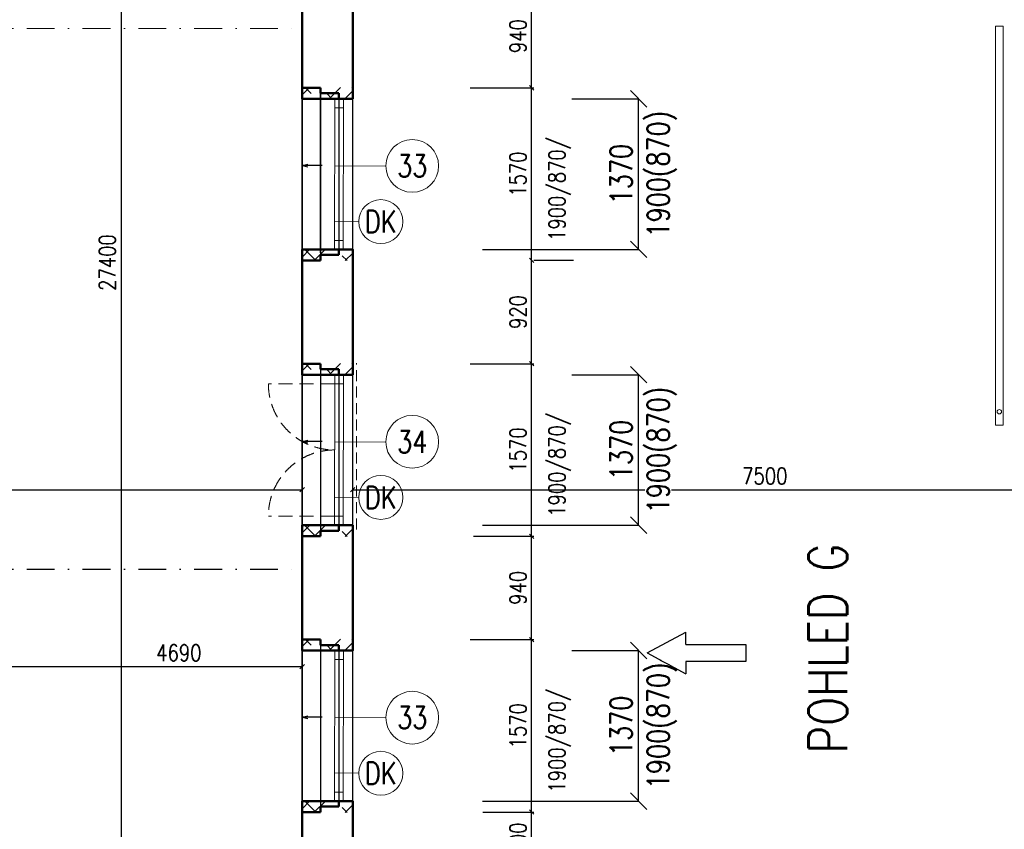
# Model space of a CAD drawing. Header units: millimetres. Extents: x -238874 to 551972, y -298952 to 658415.
# Tile 217 of 256: x 24538 to 33497, y 187454 to 194821. Entities that reach past the tile are written whole.
import ezdxf
from ezdxf.enums import TextEntityAlignment as Align

# ---------------------------------------------------------------- set-up
doc = ezdxf.new("R2010")
doc.units = ezdxf.units.MM
doc.header["$LTSCALE"] = 20
for name, pattern in [('DASHED', [0.75, 0.5, -0.25]), ('HIDDEN', [9.525, 6.35, -3.175]), ('ČERCHOVANÁ', [25.4, 12.7, -6.35, 0, -6.35])]:
    doc.linetypes.add(name, pattern=pattern)
for name, color, linetype in [('00_HEDVIKA _KRESBA', 1, 'Continuous'), ('KOTY', 8, 'Continuous'), ('OSYSTAVBA', 101, 'ČERCHOVANÁ')]:
    doc.layers.add(name, color=color, linetype=linetype)
doc.layers.add('00_HEDVIKA_DEMOLICE', color=2, linetype='Continuous', lineweight=30, transparency=0.3)
doc.layers.add('CKOKNA OTEVÍRÁNÍ', color=51, linetype='HIDDEN', lineweight=18, transparency=0.5)
for name, color, linetype, lineweight in [('00_HEDVIKA_OBRYS', 1, 'Continuous', 50), ('_00_HEDVIKA_pohledy', 1, 'Continuous', 25), ('CKBUBLINY', 1, 'Continuous', 18), ('CKBUBLINY DEMOLICE', 4, 'Continuous', 18), ('CKBUBLINY_POPIS', 3, 'Continuous', 25), ('CKKOTY', 3, 'Continuous', 18), ('CKOKNA', 30, 'Continuous', 18), ('CKSTENY_SRAF', 8, 'Continuous', 18), ('CKSYMBOLY', 21, 'Continuous', 25), ('CKTEXTY_MALE', 140, 'Continuous', 18), ('HEDVIKA_OKNA_PARAPET', 70, 'Continuous', 18), ('NOSNÉ', 8, 'Continuous', 50), ('PRUCHODY', 7, 'Continuous', 18)]:
    doc.layers.add(name, color=color, linetype=linetype, lineweight=lineweight)
doc.styles.add('SIMPLEX', font='SIMPLEX.shx', dxfattribs={"width": 0.8, "bigfont": 'CAD13.shx'})
doc.styles.get("Standard").update_dxf_attribs({"font": 'simplex.shx', "width": 0.8})
doc.dimstyles.new('CADKON', dxfattribs={"dimscale": 100, "dimtxt": 2, "dimasz": 1.5, "dimexe": 0, "dimexo": 2, "dimgap": 0.6, "dimtad": 1, "dimrnd": 1, "dimtxsty": 'Standard', "dimblk1": 'OBLIQUE', "dimblk2": 'OBLIQUE', "dimsah": 1, "dimcen": 2.5, "dimadec": 1, "dimazin": 2, "dimtfac": 1, "dimtix": 1, "dimtmove": 2, "dimatfit": 3, "dimldrblk": 'OPEN30', "dimfxl": 5, "dimtfill": 1, "dimtolj": 1, "dimarcsym": 0})
doc.dimstyles.new('CKA', dxfattribs={"dimtxt": 200, "dimasz": 40, "dimexe": 20, "dimexo": 0.2, "dimgap": 50, "dimtad": 1, "dimdec": 0, "dimrnd": 1, "dimzin": 0, "dimdsep": 46, "dimtxsty": 'Standard', "dimblk1": 'OBLIQUE', "dimblk2": 'OBLIQUE', "dimsah": 1, "dimcen": 0.09, "dimclrd": 253, "dimclre": 253, "dimclrt": 253, "dimadec": 0, "dimazin": 0, "dimtfac": 1, "dimtdec": 0, "dimtix": 1, "dimtmove": 2, "dimatfit": 3, "dimfxl": 1, "dimtolj": 1, "dimtzin": 0, "dimarcsym": 0})

# ---------------------------------------------------------------- blocks, each defined once
blk = doc.blocks.new('_OBLIQUE')
at = {"color": 0, "linetype": 'ByBlock'}
blk.add_line((-0.5, -0.5), (0.5, 0.5), dxfattribs=at)
blk = doc.blocks.new('*D1527')
at = {"layer": 'DEFPOINTS', "color": 0, "transparency": 16777216}
for p in [(17398, 191150.9), (27108, 190543.5), (27108, 190120.9)]:
    blk.add_point(p, dxfattribs=at)
at = {"layer": 'KOTY', "lineweight": -2, "transparency": 16777216}
for p, q in [((17398, 190543.5), (27108, 190543.5)), ((27108, 190501.6), (27108, 190563.5))]:
    blk.add_line(p, q, dxfattribs=at)
at = {"layer": 'KOTY', "lineweight": -2, "transparency": 16777216, "xscale": 40, "yscale": 40, "zscale": 40, "rotation": 180}
blk.add_blockref('_OBLIQUE', (17398, 190543.5), dxfattribs=at)
at = {"layer": 'KOTY', "lineweight": -2, "transparency": 16777216, "xscale": 40, "yscale": 40, "zscale": 40}
blk.add_blockref('_OBLIQUE', (27108, 190543.5), dxfattribs=at)
at = {"layer": 'KOTY', "transparency": 16777216, "insert": (22253, 190668.5), "char_height": 150, "attachment_point": 5, "style": 'SIMPLEX'}
blk.add_mtext('\\A1;9710', dxfattribs=at)
blk = doc.blocks.new('*D1528')
at = {"layer": 'DEFPOINTS', "color": 0, "transparency": 16777216}
for p in [(22418, 189680.9), (27108, 189180.9), (27108, 188935)]:
    blk.add_point(p, dxfattribs=at)
at = {"layer": 'KOTY', "lineweight": -2, "transparency": 16777216}
for p, q in [((22418, 188935), (27108, 188935)), ((27108, 188800.1), (27108, 188915))]:
    blk.add_line(p, q, dxfattribs=at)
at = {"layer": 'KOTY', "lineweight": -2, "transparency": 16777216, "xscale": 40, "yscale": 40, "zscale": 40, "rotation": 180}
blk.add_blockref('_OBLIQUE', (22418, 188935), dxfattribs=at)
at = {"layer": 'KOTY', "lineweight": -2, "transparency": 16777216, "xscale": 40, "yscale": 40, "zscale": 40}
blk.add_blockref('_OBLIQUE', (27108, 188935), dxfattribs=at)
at = {"layer": 'KOTY', "transparency": 16777216, "insert": (25986.3, 189060), "char_height": 150, "attachment_point": 5, "style": 'SIMPLEX'}
blk.add_mtext('\\A1;4690', dxfattribs=at)
blk = doc.blocks.new('*D1691')
at = {"layer": 'DEFPOINTS', "color": 0, "transparency": 16777216}
for p in [(27108, 206310.9), (25460.5, 178910.9), (27108, 178910.9)]:
    blk.add_point(p, dxfattribs=at)
at = {"layer": 'KOTY', "lineweight": -2, "transparency": 16777216}
for p, q in [((25460.5, 206310.9), (25460.5, 178910.9)), ((26727.2, 178910.9), (25440.5, 178910.9))]:
    blk.add_line(p, q, dxfattribs=at)
at = {"layer": 'KOTY', "lineweight": -2, "transparency": 16777216, "xscale": 40, "yscale": 40, "zscale": 40}
for p, rotation in [((25460.5, 206310.9), 90), ((25460.5, 178910.9), 270)]:
    blk.add_blockref('_OBLIQUE', p, dxfattribs=dict(at, rotation=rotation))
at = {"layer": 'KOTY', "transparency": 16777216, "insert": (25335.5, 192610.9), "char_height": 150, "attachment_point": 5, "rotation": 90, "style": 'SIMPLEX'}
blk.add_mtext('\\A1;27400', dxfattribs=at)
blk = doc.blocks.new('*D1888')
at = {"layer": 'DEFPOINTS', "color": 0, "transparency": 16777216}
for p in [(35068, 190543.5), (27568, 190220.9), (35068, 189640.9)]:
    blk.add_point(p, dxfattribs=at)
at = {"layer": 'KOTY', "lineweight": -2, "transparency": 16777216}
for p, q in [((27568, 190543.5), (35068, 190543.5)), ((35068, 190021.6), (35068, 190563.5))]:
    blk.add_line(p, q, dxfattribs=at)
at = {"layer": 'KOTY', "lineweight": -2, "transparency": 16777216, "xscale": 40, "yscale": 40, "zscale": 40, "rotation": 180}
blk.add_blockref('_OBLIQUE', (27568, 190543.5), dxfattribs=at)
at = {"layer": 'KOTY', "lineweight": -2, "transparency": 16777216, "xscale": 40, "yscale": 40, "zscale": 40}
blk.add_blockref('_OBLIQUE', (35068, 190543.5), dxfattribs=at)
at = {"layer": 'KOTY', "transparency": 16777216, "insert": (31318, 190668.5), "char_height": 150, "attachment_point": 5, "style": 'SIMPLEX'}
blk.add_mtext('\\A1;7500', dxfattribs=at)
blk = doc.blocks.new('*D1889')
at = {"layer": 'DEFPOINTS', "color": 0, "transparency": 16777216}
for p in [(28370.2, 187610.9), (29196.4, 187610.9), (28286.2, 187110.9)]:
    blk.add_point(p, dxfattribs=at)
at = {"layer": 'KOTY', "lineweight": -2, "transparency": 16777216}
for p, q in [((28750.9, 187610.9), (29216.4, 187610.9)), ((29196.4, 187110.9), (29196.4, 187610.9))]:
    blk.add_line(p, q, dxfattribs=at)
at = {"layer": 'KOTY', "lineweight": -2, "transparency": 16777216, "xscale": 40, "yscale": 40, "zscale": 40}
for p, rotation in [((29196.4, 187610.9), 90), ((29196.4, 187110.9), 270)]:
    blk.add_blockref('_OBLIQUE', p, dxfattribs=dict(at, rotation=rotation))
at = {"layer": 'KOTY', "transparency": 16777216, "insert": (29071.4, 187360.9), "char_height": 150, "attachment_point": 5, "rotation": 90, "style": 'SIMPLEX'}
blk.add_mtext('\\A1;500', dxfattribs=at)
blk = doc.blocks.new('*D1890')
at = {"layer": 'DEFPOINTS', "color": 0, "transparency": 16777216}
for p in [(28286.2, 190120.9), (29196.4, 190120.9), (28286.2, 189180.9)]:
    blk.add_point(p, dxfattribs=at)
at = {"layer": 'KOTY', "lineweight": -2, "transparency": 16777216}
for p, q in [((28666.9, 190120.9), (29216.4, 190120.9)), ((29196.4, 189180.9), (29196.4, 190120.9))]:
    blk.add_line(p, q, dxfattribs=at)
at = {"layer": 'KOTY', "lineweight": -2, "transparency": 16777216, "xscale": 40, "yscale": 40, "zscale": 40}
for p, rotation in [((29196.4, 190120.9), 90), ((29196.4, 189180.9), 270)]:
    blk.add_blockref('_OBLIQUE', p, dxfattribs=dict(at, rotation=rotation))
at = {"layer": 'KOTY', "transparency": 16777216, "insert": (29071.4, 189650.9), "char_height": 150, "attachment_point": 5, "rotation": 90, "style": 'SIMPLEX'}
blk.add_mtext('\\A1;940', dxfattribs=at)
blk = doc.blocks.new('*D1891')
at = {"layer": 'DEFPOINTS', "color": 0, "transparency": 16777216}
for p in [(29196.4, 192630.9), (29196.4, 192630.9), (28286.2, 191690.9)]:
    blk.add_point(p, dxfattribs=at)
at = {"layer": 'KOTY', "lineweight": -2, "transparency": 16777216}
for p, q in [((29196.4, 191690.9), (29196.4, 192630.9)), ((29577.2, 192630.9), (29216.4, 192630.9))]:
    blk.add_line(p, q, dxfattribs=at)
at = {"layer": 'KOTY', "lineweight": -2, "transparency": 16777216, "xscale": 40, "yscale": 40, "zscale": 40}
for p, rotation in [((29196.4, 192630.9), 90), ((29196.4, 191690.9), 270)]:
    blk.add_blockref('_OBLIQUE', p, dxfattribs=dict(at, rotation=rotation))
at = {"layer": 'KOTY', "transparency": 16777216, "insert": (29071.4, 192160.9), "char_height": 150, "attachment_point": 5, "rotation": 90, "style": 'SIMPLEX'}
blk.add_mtext('\\A1;920', dxfattribs=at)
blk = doc.blocks.new('*D3535')
at = {"layer": 'DEFPOINTS', "color": 0, "transparency": 16777216}
for p in [(28257.4, 189180.9), (29196.4, 189180.9), (28257.4, 187610.9)]:
    blk.add_point(p, dxfattribs=at)
at = {"layer": 'KOTY', "lineweight": -2, "transparency": 16777216}
for p, q in [((28638.1, 189180.9), (29216.4, 189180.9)), ((29196.4, 187610.9), (29196.4, 189180.9))]:
    blk.add_line(p, q, dxfattribs=at)
at = {"layer": 'KOTY', "lineweight": -2, "transparency": 16777216, "xscale": 40, "yscale": 40, "zscale": 40}
for p, rotation in [((29196.4, 189180.9), 90), ((29196.4, 187610.9), 270)]:
    blk.add_blockref('_OBLIQUE', p, dxfattribs=dict(at, rotation=rotation))
at = {"layer": 'KOTY', "transparency": 16777216, "insert": (29071.4, 188395.9), "char_height": 150, "attachment_point": 5, "rotation": 90, "style": 'SIMPLEX'}
blk.add_mtext('\\A1;1570', dxfattribs=at)
blk = doc.blocks.new('*D3536')
at = {"layer": 'DEFPOINTS', "color": 0, "transparency": 16777216}
for p in [(28257.4, 191690.9), (29196.4, 191690.9), (28257.4, 190120.9)]:
    blk.add_point(p, dxfattribs=at)
at = {"layer": 'KOTY', "lineweight": -2, "transparency": 16777216}
for p, q in [((28638.1, 191690.9), (29216.4, 191690.9)), ((29196.4, 190120.9), (29196.4, 191690.9))]:
    blk.add_line(p, q, dxfattribs=at)
at = {"layer": 'KOTY', "lineweight": -2, "transparency": 16777216, "xscale": 40, "yscale": 40, "zscale": 40}
for p, rotation in [((29196.4, 191690.9), 90), ((29196.4, 190120.9), 270)]:
    blk.add_blockref('_OBLIQUE', p, dxfattribs=dict(at, rotation=rotation))
at = {"layer": 'KOTY', "transparency": 16777216, "insert": (29071.4, 190905.9), "char_height": 150, "attachment_point": 5, "rotation": 90, "style": 'SIMPLEX'}
blk.add_mtext('\\A1;1570', dxfattribs=at)
blk = doc.blocks.new('*D3537')
at = {"layer": 'DEFPOINTS', "color": 0, "transparency": 16777216}
for p in [(28257.4, 194200.9), (29196.4, 194200.9), (28257.4, 192630.9)]:
    blk.add_point(p, dxfattribs=at)
at = {"layer": 'KOTY', "lineweight": -2, "transparency": 16777216}
for p, q in [((28638.1, 194200.9), (29216.4, 194200.9)), ((29196.4, 192630.9), (29196.4, 194200.9))]:
    blk.add_line(p, q, dxfattribs=at)
at = {"layer": 'KOTY', "lineweight": -2, "transparency": 16777216, "xscale": 40, "yscale": 40, "zscale": 40}
for p, rotation in [((29196.4, 194200.9), 90), ((29196.4, 192630.9), 270)]:
    blk.add_blockref('_OBLIQUE', p, dxfattribs=dict(at, rotation=rotation))
at = {"layer": 'KOTY', "transparency": 16777216, "insert": (29071.4, 193415.9), "char_height": 150, "attachment_point": 5, "rotation": 90, "style": 'SIMPLEX'}
blk.add_mtext('\\A1;1570', dxfattribs=at)
blk = doc.blocks.new('*D3633')
at = {"layer": 'CKKOTY', "color": 0, "lineweight": -2, "transparency": 16777216}
for p, q in [((29561.7, 189080.9), (30169.9, 189080.9)), ((30169.9, 187710.9), (30169.9, 189080.9)), ((28749.2, 187710.9), (30169.9, 187710.9))]:
    blk.add_line(p, q, dxfattribs=at)
at = {"layer": 'DEFPOINTS', "color": 0, "transparency": 16777216}
for p in [(29361.7, 189080.9), (30169.9, 189080.9), (28549.2, 187710.9)]:
    blk.add_point(p, dxfattribs=at)
at = {"layer": 'CKKOTY', "color": 0, "lineweight": -2, "transparency": 16777216, "xscale": 150, "yscale": 150, "zscale": 150}
for p, rotation in [((30169.9, 189080.9), 90), ((30169.9, 187710.9), 270)]:
    blk.add_blockref('_OBLIQUE', p, dxfattribs=dict(at, rotation=rotation))
at = {"layer": 'CKKOTY', "color": 0, "transparency": 16777216, "char_height": 200, "attachment_point": 5, "rotation": 90, "bg_fill": 3, "box_fill_scale": 1.1, "bg_fill_color": 256, "bg_fill_true_color": 13158600, "bg_fill_transparency": 0}
for s, insert in [('\\A1;1900(870)', (30382.2, 188395.9)), ('\\A1;1370', (30009.9, 188395.9))]:
    blk.add_mtext(s, dxfattribs=dict(at, insert=insert))
blk = doc.blocks.new('_Open30')
at = {"color": 0, "lineweight": -2}
for p, q in [((-1, 0.268), (0, 0)), ((0, 0), (-1, -0.268)), ((0, 0), (-1, 0))]:
    blk.add_line(p, q, dxfattribs=at)
blk = doc.blocks.new('*D3634')
at = {"layer": 'CKKOTY', "color": 0, "lineweight": -2, "transparency": 16777216}
for p, q in [((29561.7, 191590.9), (30169.9, 191590.9)), ((30169.9, 190220.9), (30169.9, 191590.9)), ((28749.2, 190220.9), (30169.9, 190220.9))]:
    blk.add_line(p, q, dxfattribs=at)
at = {"layer": 'DEFPOINTS', "color": 0, "transparency": 16777216}
for p in [(29361.7, 191590.9), (30169.9, 191590.9), (28549.2, 190220.9)]:
    blk.add_point(p, dxfattribs=at)
at = {"layer": 'CKKOTY', "color": 0, "lineweight": -2, "transparency": 16777216, "xscale": 150, "yscale": 150, "zscale": 150}
for p, rotation in [((30169.9, 191590.9), 90), ((30169.9, 190220.9), 270)]:
    blk.add_blockref('_OBLIQUE', p, dxfattribs=dict(at, rotation=rotation))
at = {"layer": 'CKKOTY', "color": 0, "transparency": 16777216, "char_height": 200, "attachment_point": 5, "rotation": 90, "bg_fill": 3, "box_fill_scale": 1.1, "bg_fill_color": 256, "bg_fill_true_color": 13158600, "bg_fill_transparency": 0}
for s, insert in [('\\A1;1900(870)', (30382.2, 190905.9)), ('\\A1;1370', (30009.9, 190905.9))]:
    blk.add_mtext(s, dxfattribs=dict(at, insert=insert))
blk = doc.blocks.new('*D3635')
at = {"layer": 'CKKOTY', "color": 0, "lineweight": -2, "transparency": 16777216}
for p, q in [((29561.7, 194100.9), (30169.9, 194100.9)), ((30169.9, 192730.9), (30169.9, 194100.9)), ((28749.2, 192730.9), (30169.9, 192730.9))]:
    blk.add_line(p, q, dxfattribs=at)
at = {"layer": 'DEFPOINTS', "color": 0, "transparency": 16777216}
for p in [(29361.7, 194100.9), (30169.9, 194100.9), (28549.2, 192730.9)]:
    blk.add_point(p, dxfattribs=at)
at = {"layer": 'CKKOTY', "color": 0, "lineweight": -2, "transparency": 16777216, "xscale": 150, "yscale": 150, "zscale": 150}
for p, rotation in [((30169.9, 194100.9), 90), ((30169.9, 192730.9), 270)]:
    blk.add_blockref('_OBLIQUE', p, dxfattribs=dict(at, rotation=rotation))
at = {"layer": 'CKKOTY', "color": 0, "transparency": 16777216, "char_height": 200, "attachment_point": 5, "rotation": 90, "bg_fill": 3, "box_fill_scale": 1.1, "bg_fill_color": 256, "bg_fill_true_color": 13158600, "bg_fill_transparency": 0}
for s, insert in [('\\A1;1900(870)', (30382.2, 193415.9)), ('\\A1;1370', (30009.9, 193415.9))]:
    blk.add_mtext(s, dxfattribs=dict(at, insert=insert))
blk = doc.blocks.new('*D3638')
at = {"layer": 'DEFPOINTS', "color": 0, "transparency": 16777216}
for p in [(28286.2, 195140.9), (29196.4, 195140.9), (28286.2, 194200.9)]:
    blk.add_point(p, dxfattribs=at)
at = {"layer": 'KOTY', "lineweight": -2, "transparency": 16777216}
for p, q in [((28666.9, 195140.9), (29216.4, 195140.9)), ((29196.4, 194200.9), (29196.4, 195140.9))]:
    blk.add_line(p, q, dxfattribs=at)
at = {"layer": 'KOTY', "lineweight": -2, "transparency": 16777216, "xscale": 40, "yscale": 40, "zscale": 40}
for p, rotation in [((29196.4, 195140.9), 90), ((29196.4, 194200.9), 270)]:
    blk.add_blockref('_OBLIQUE', p, dxfattribs=dict(at, rotation=rotation))
at = {"layer": 'KOTY', "transparency": 16777216, "insert": (29071.4, 194670.9), "char_height": 150, "attachment_point": 5, "rotation": 90, "style": 'SIMPLEX'}
blk.add_mtext('\\A1;940', dxfattribs=at)
blk = doc.blocks.new('*U3468')
at = {"color": 0, "linetype": 'ByBlock', "lineweight": -2}
for p, q in [((48.4, 38.7), (48.4, 94.6)), ((224.7, 0), (48.4, 94.6)), ((224.7, 0), (48.4, -94.6)), ((48.4, -38.7), (48.4, -94.6))]:
    blk.add_line(p, q, dxfattribs=at)
blk.add_lwpolyline([(48.4, -38.7), (-224.7, -38.7), (-224.7, 38.7), (48.4, 38.7)], dxfattribs=at)
at = {"color": 0, "linetype": 'Continuous', "lineweight": -2, "flags": 8}
blk.add_attdef('SPÁD', text='', height=100, dxfattribs=at).set_placement((0, 40), align=Align.CENTER)
blk = doc.blocks.new('*U3302')
at = {"color": 0, "linetype": 'ByBlock', "lineweight": -2}
for p, q in [((-225, 0), (-80, 0)), ((225, 0), (103, 30)), ((225, 0), (103, -30)), ((-80, 0), (27, 0)), ((27, 0), (225, 0))]:
    blk.add_line(p, q, dxfattribs=at)
at = {"color": 0, "linetype": 'Continuous', "lineweight": -2, "flags": 8}
blk.add_attdef('SPÁD', text='', height=100, dxfattribs=at).set_placement((0, 40), align=Align.CENTER)
blk = doc.blocks.new('CK_BUBBLE_1_0_0')
at = {"color": 0, "linetype": 'ByBlock', "lineweight": -2}
blk.add_circle((0, 0), 1, dxfattribs=at)

msp = doc.modelspace()

# ---------------------------------------------------------------- hatches: boundary and pattern name
at = {"layer": 'CKSTENY_SRAF'}
h = msp.add_hatch(dxfattribs=at)
h.set_pattern_fill('ZDIVO-PLYNOSILIK', color=256, scale=100)
h.set_pattern_definition([(45, (-50266.24, -190687.44), (-212.13203, 212.13203), []), (45, (-50124.8, -190687.44), (-212.13203, 212.13203), []), (135, (-50026.12, -190659.45), (-212.13203, -212.13203), [200, -100]), (135, (-49955.4, -190588.74), (-212.13203, -212.13203), [200, -100])])
h.paths.add_polyline_path([(27567.962, 194203.565), (27107.962, 194203.565), (27107.962, 194100.863), (27567.962, 194100.863)])
h = msp.add_hatch(dxfattribs=at)
h.set_pattern_fill('ZDIVO-PLYNOSILIK', color=256, scale=100)
h.set_pattern_definition([(45, (-50266.24, -190607.44), (-212.13203, 212.13203), []), (45, (-50124.8, -190607.44), (-212.13203, 212.13203), []), (135, (-50026.12, -190579.45), (-212.13203, -212.13203), [200, -100]), (135, (-49955.4, -190508.74), (-212.13203, -212.13203), [200, -100])])
h.paths.add_polyline_path([(27567.962, 192628.161), (27107.962, 192629.512), (27107.962, 192732.214), (27567.962, 192730.863)])
h = msp.add_hatch(dxfattribs=at)
h.set_pattern_fill('ZDIVO-PLYNOSILIK', color=256, scale=100)
h.set_pattern_definition([(45, (-50266.24, -193197.44), (-212.13203, 212.13203), []), (45, (-50124.8, -193197.44), (-212.13203, 212.13203), []), (135, (-50026.12, -193169.45), (-212.13203, -212.13203), [200, -100]), (135, (-49955.4, -193098.74), (-212.13203, -212.13203), [200, -100])])
h.paths.add_polyline_path([(27567.962, 191693.565), (27107.962, 191693.565), (27107.962, 191590.863), (27567.962, 191590.863)])
h = msp.add_hatch(dxfattribs=at)
h.set_pattern_fill('ZDIVO-PLYNOSILIK', color=256, scale=100)
h.set_pattern_definition([(45, (-50266.24, -193117.44), (-212.13203, 212.13203), []), (45, (-50124.8, -193117.44), (-212.13203, 212.13203), []), (135, (-50026.12, -193089.45), (-212.13203, -212.13203), [200, -100]), (135, (-49955.4, -193018.74), (-212.13203, -212.13203), [200, -100])])
h.paths.add_polyline_path([(27567.962, 190118.161), (27107.962, 190119.512), (27107.962, 190222.214), (27567.962, 190220.863)])
h = msp.add_hatch(dxfattribs=at)
h.set_pattern_fill('ZDIVO-PLYNOSILIK', color=256, scale=100)
h.set_pattern_definition([(45, (-50266.24, -195707.44), (-212.13203, 212.13203), []), (45, (-50124.8, -195707.44), (-212.13203, 212.13203), []), (135, (-50026.12, -195679.45), (-212.13203, -212.13203), [200, -100]), (135, (-49955.4, -195608.74), (-212.13203, -212.13203), [200, -100])])
h.paths.add_polyline_path([(27567.962, 189183.565), (27107.962, 189183.565), (27107.962, 189080.863), (27567.962, 189080.863)])
h = msp.add_hatch(dxfattribs=at)
h.set_pattern_fill('ZDIVO-PLYNOSILIK', color=256, scale=100)
h.set_pattern_definition([(45, (-50266.24, -195627.44), (-212.13203, 212.13203), []), (45, (-50124.8, -195627.44), (-212.13203, 212.13203), []), (135, (-50026.12, -195599.45), (-212.13203, -212.13203), [200, -100]), (135, (-49955.4, -195528.74), (-212.13203, -212.13203), [200, -100])])
h.paths.add_polyline_path([(27567.962, 187608.161), (27107.962, 187609.512), (27107.962, 187712.214), (27567.962, 187710.863)])

# ---------------------------------------------------------------- linework, layer by layer
at = {"layer": '00_HEDVIKA _KRESBA'}
for p, q in [((27107.962, 194100.863), (27107.962, 192730.863)), ((27567.962, 192730.863), (27567.962, 194100.863)), ((27107.962, 191590.863), (27107.962, 190220.863)), ((27567.962, 190220.863), (27567.962, 191590.863)), ((27107.962, 189080.863), (27107.962, 187710.863)), ((27567.962, 187710.863), (27567.962, 189080.863))]:
    msp.add_line(p, q, dxfattribs=at)
at = {"layer": '00_HEDVIKA_DEMOLICE'}
for p, q in [((27107.962, 192650.863), (27107.962, 194220.863)), ((27107.962, 194200.863), (27275.962, 194200.863)), ((27107.962, 194200.863), (27107.962, 192630.863)), ((27107.962, 194200.863), (27235.962, 194200.863)), ((27107.962, 194200.863), (27235.962, 194200.863)), ((27275.962, 194200.863), (27275.962, 194150.863)), ((27275.962, 192700.863), (27275.962, 194170.863)), ((27107.962, 192630.863), (27107.962, 194120.863)), ((27275.962, 194150.863), (27441.962, 194150.863)), ((27275.962, 194150.863), (27275.962, 192680.863)), ((27441.962, 194150.863), (27441.962, 194100.863)), ((27441.962, 194120.863), (27441.962, 192750.863)), ((27441.962, 194100.863), (27441.962, 192730.863)), ((27441.962, 194100.863), (27567.962, 194100.863)), ((27441.962, 192680.863), (27441.962, 192730.863)), ((27441.962, 192730.863), (27567.962, 192730.863)), ((27275.962, 192680.863), (27441.962, 192680.863)), ((27275.962, 192630.863), (27275.962, 192680.863)), ((27275.962, 192680.863), (27401.962, 192680.863)), ((27107.962, 192630.863), (27275.962, 192630.863)), ((27107.962, 192630.863), (27235.962, 192630.863)), ((27107.962, 192630.863), (27235.962, 192630.863)), ((27107.962, 191690.863), (27275.962, 191690.863)), ((27107.962, 191690.863), (27107.962, 190120.863)), ((27107.962, 191690.863), (27235.962, 191690.863)), ((27107.962, 191690.863), (27235.962, 191690.863)), ((27107.962, 191690.863), (27275.962, 191690.863)), ((27107.962, 191690.863), (27235.962, 191690.863)), ((27107.962, 191690.863), (27235.962, 191690.863)), ((27275.962, 191690.863), (27275.962, 191640.863)), ((27275.962, 191690.863), (27275.962, 191640.863)), ((27107.962, 190120.863), (27107.962, 191610.863)), ((27275.962, 191640.863), (27441.962, 191640.863)), ((27275.962, 191640.863), (27275.962, 190170.863)), ((27275.962, 191640.863), (27441.962, 191640.863)), ((27275.962, 191640.863), (27401.962, 191640.863)), ((27441.962, 191640.863), (27441.962, 191590.863)), ((27441.962, 191640.863), (27441.962, 191590.863)), ((27441.962, 191590.863), (27441.962, 190220.863)), ((27441.962, 191590.863), (27567.962, 191590.863)), ((27441.962, 191590.863), (27567.962, 191590.863)), ((27441.962, 191590.863), (27567.962, 191590.863)), ((27441.962, 190170.863), (27441.962, 190220.863)), ((27441.962, 190220.863), (27567.962, 190220.863)), ((27275.962, 190170.863), (27441.962, 190170.863)), ((27275.962, 190120.863), (27275.962, 190170.863)), ((27275.962, 190170.863), (27401.962, 190170.863)), ((27107.962, 190120.863), (27275.962, 190120.863)), ((27107.962, 190120.863), (27235.962, 190120.863)), ((27107.962, 190120.863), (27235.962, 190120.863)), ((27107.962, 189180.863), (27275.962, 189180.863)), ((27107.962, 189180.863), (27107.962, 187610.863)), ((27107.962, 189180.863), (27235.962, 189180.863)), ((27107.962, 189180.863), (27235.962, 189180.863)), ((27275.962, 189180.863), (27275.962, 189130.863)), ((27107.962, 187610.863), (27107.962, 189100.863)), ((27275.962, 189130.863), (27441.962, 189130.863)), ((27275.962, 189130.863), (27275.962, 187660.863)), ((27441.962, 189130.863), (27441.962, 189080.863)), ((27441.962, 189080.863), (27441.962, 187710.863)), ((27441.962, 189080.863), (27567.962, 189080.863)), ((27444.799, 189080.863), (27567.962, 189080.863)), ((27441.962, 187660.863), (27441.962, 187710.863)), ((27441.962, 187710.863), (27567.962, 187710.863)), ((27441.962, 187710.863), (27567.962, 187710.863)), ((27275.962, 187660.863), (27441.962, 187660.863)), ((27275.962, 187610.863), (27275.962, 187660.863)), ((27275.962, 187660.863), (27401.962, 187660.863)), ((27107.962, 187610.863), (27275.962, 187610.863)), ((27107.962, 187610.863), (27235.962, 187610.863)), ((27107.962, 187610.863), (27235.962, 187610.863))]:
    msp.add_line(p, q, dxfattribs=at)
at = {"layer": '00_HEDVIKA_OBRYS'}
for p, q in [((27107.962, 194100.863), (27107.962, 194200.863)), ((27107.962, 192730.863), (27107.962, 192630.863)), ((27107.962, 191590.863), (27107.962, 191690.863)), ((27107.962, 190220.863), (27107.962, 190120.863)), ((27107.962, 189080.863), (27107.962, 189180.863)), ((27107.962, 187710.863), (27107.962, 187610.863))]:
    msp.add_line(p, q, dxfattribs=at)
for points in [[(27567.962, 194200.863), (27567.962, 194100.863), (27107.962, 194100.863)], [(27567.962, 192630.863), (27567.962, 192730.863), (27107.962, 192730.863)], [(27567.962, 191690.863), (27567.962, 191590.863), (27107.962, 191590.863)], [(27567.962, 190120.863), (27567.962, 190220.863), (27107.962, 190220.863)], [(27567.962, 189180.863), (27567.962, 189080.863), (27107.962, 189080.863)], [(27567.962, 187610.863), (27567.962, 187710.863), (27107.962, 187710.863)]]:
    msp.add_lwpolyline(points, dxfattribs=at)
at = {"layer": 'CKBUBLINY'}
for p, q in [((27870.053, 193490.12), (27403.536, 193487.522)), ((27870.053, 190980.12), (27403.536, 190977.522)), ((27870.053, 188470.12), (27403.536, 188467.522))]:
    msp.add_line(p, q, dxfattribs=at)
at = {"layer": 'CKBUBLINY DEMOLICE'}
for p, q in [((27623.761, 192983.59), (27403.462, 192986.55)), ((27623.761, 190473.59), (27403.462, 190476.55)), ((27623.761, 187963.59), (27403.462, 187966.55))]:
    msp.add_line(p, q, dxfattribs=at)
at = {"layer": 'CKOKNA'}
for p, q in [((27404.962, 194018.863), (27404.962, 194100.863)), ((27484.962, 194018.863), (27484.962, 194100.863)), ((27401.962, 192812.863), (27404.962, 194018.863)), ((27404.962, 194018.863), (27484.962, 194018.863)), ((27441.962, 192812.863), (27444.962, 194018.863)), ((27481.962, 192812.863), (27484.962, 194018.863)), ((27401.962, 192812.863), (27481.962, 192812.863)), ((27401.962, 192812.863), (27401.962, 192730.863)), ((27481.962, 192812.863), (27481.962, 192730.863)), ((27404.962, 191508.863), (27404.962, 191590.863)), ((27484.962, 191508.863), (27484.962, 191590.863)), ((27401.962, 190302.863), (27404.962, 191508.863)), ((27404.962, 191508.863), (27484.962, 191508.863)), ((27441.962, 190302.863), (27444.962, 191508.863)), ((27481.962, 190302.863), (27484.962, 191508.863)), ((27401.962, 190302.863), (27481.962, 190302.863)), ((27401.962, 190302.863), (27401.962, 190220.863)), ((27481.962, 190302.863), (27481.962, 190220.863)), ((27404.962, 188998.863), (27404.962, 189080.863)), ((27484.962, 188998.863), (27484.962, 189080.863)), ((27401.962, 187792.863), (27404.962, 188998.863)), ((27404.962, 188998.863), (27484.962, 188998.863)), ((27441.962, 187792.863), (27444.962, 188998.863)), ((27481.962, 187792.863), (27484.962, 188998.863)), ((27401.962, 187792.863), (27481.962, 187792.863)), ((27401.962, 187792.863), (27401.962, 187710.863)), ((27481.962, 187792.863), (27481.962, 187710.863))]:
    msp.add_line(p, q, dxfattribs=at)
at = {"layer": 'CKOKNA', "linetype": 'DASHED', "ltscale": 10}
msp.add_line((27602.116, 190182.118), (27602.116, 191695.563), dxfattribs=at)
at = {"layer": 'CKOKNA OTEVÍRÁNÍ'}
for p, q in [((27401.962, 191508.863), (26800.858, 191508.863)), ((27401.962, 190302.863), (26800.858, 190302.863))]:
    msp.add_line(p, q, dxfattribs=at)
for centre, start, end in [((27401.957, 191506.963), 179.8189526, 270.0004504), ((27401.957, 190304.762), 89.9995496, 180.1810474)]:
    msp.add_arc(centre, 601.102, start, end, dxfattribs=at)
at = {"layer": 'HEDVIKA_OKNA_PARAPET'}
for p, q in [((27107.962, 192730.863), (27107.962, 194100.863)), ((27107.962, 190220.863), (27107.962, 191590.863)), ((27107.962, 187710.863), (27107.962, 189080.863))]:
    msp.add_line(p, q, dxfattribs=at)
at = {"layer": 'NOSNÉ'}
for p, q in [((27567.962, 195240.863), (27567.962, 194100.863)), ((27107.962, 195140.863), (27107.962, 194200.863)), ((27107.962, 194200.863), (27275.962, 194200.863)), ((27107.962, 194200.863), (27275.962, 194200.863)), ((27275.962, 194200.863), (27275.962, 194150.863)), ((27275.962, 194150.863), (27441.962, 194150.863)), ((27441.962, 194150.863), (27441.962, 194100.863)), ((27441.962, 194100.863), (27567.962, 194100.863)), ((27441.962, 192730.863), (27567.962, 192730.863)), ((27441.962, 192680.863), (27441.962, 192730.863)), ((27567.962, 192730.863), (27567.962, 191590.863)), ((27275.962, 192680.863), (27441.962, 192680.863)), ((27275.962, 192630.863), (27275.962, 192680.863)), ((27107.962, 192630.863), (27275.962, 192630.863)), ((27107.962, 192630.863), (27275.962, 192630.863)), ((27107.962, 192630.863), (27107.962, 191690.863)), ((27107.962, 191690.863), (27275.962, 191690.863)), ((27107.962, 191690.863), (27275.962, 191690.863)), ((27107.962, 191690.863), (27275.962, 191690.863)), ((27275.962, 191690.863), (27275.962, 191640.863)), ((27275.962, 191640.863), (27441.962, 191640.863)), ((27441.962, 191640.863), (27441.962, 191590.863)), ((27441.962, 191590.863), (27567.962, 191590.863)), ((27441.962, 190220.863), (27567.962, 190220.863)), ((27441.962, 190170.863), (27441.962, 190220.863)), ((27567.962, 190220.863), (27567.962, 189080.863)), ((27275.962, 190170.863), (27441.962, 190170.863)), ((27275.962, 190120.863), (27275.962, 190170.863)), ((27107.962, 190120.863), (27107.962, 189180.863)), ((27107.962, 190120.863), (27275.962, 190120.863)), ((27107.962, 190120.863), (27275.962, 190120.863)), ((27107.962, 190120.863), (27275.962, 190120.863)), ((27107.962, 190120.863), (27275.962, 190120.863)), ((27107.962, 189180.863), (27275.962, 189180.863)), ((27107.962, 189180.863), (27275.962, 189180.863)), ((27107.962, 189180.863), (27275.962, 189180.863)), ((27107.962, 189180.863), (27275.962, 189180.863)), ((27275.962, 189180.863), (27275.962, 189130.863)), ((27275.962, 189130.863), (27441.962, 189130.863)), ((27441.962, 189130.863), (27441.962, 189080.863)), ((27441.962, 189080.863), (27567.962, 189080.863)), ((27441.962, 187710.863), (27567.962, 187710.863)), ((27441.962, 187660.863), (27441.962, 187710.863)), ((27567.962, 187710.863), (27567.962, 187010.863)), ((27275.962, 187660.863), (27441.962, 187660.863)), ((27275.962, 187610.863), (27275.962, 187660.863)), ((27107.962, 187610.863), (27107.962, 187110.863)), ((27107.962, 187610.863), (27275.962, 187610.863)), ((27107.962, 187610.863), (27275.962, 187610.863)), ((27107.962, 187610.863), (27275.962, 187610.863)), ((27107.962, 187610.863), (27275.962, 187610.863)), ((27107.962, 187610.863), (27275.962, 187610.863))]:
    msp.add_line(p, q, dxfattribs=at)
at = {"layer": 'OSYSTAVBA', "linetype": 'ČERCHOVANÁ'}
msp.add_line((17487.962, 189820.863), (27017.962, 189820.863), dxfattribs=at)
at = {"layer": 'PRUCHODY', "linetype": 'ČERCHOVANÁ'}
msp.add_line((17487.962, 194740.863), (27017.962, 194740.863), dxfattribs=at)
at = {"layer": 'PRUCHODY'}
for p, q in [((33417.962, 194760.863), (33417.962, 191130.863)), ((33487.962, 194760.863), (33417.962, 194760.863)), ((33487.962, 194760.863), (33487.962, 191130.863)), ((27567.962, 192750.863), (27567.962, 194120.863)), ((27567.962, 192730.863), (27567.962, 194020.863)), ((27567.962, 190220.863), (27567.962, 191590.863)), ((33487.962, 191130.863), (33417.962, 191130.863)), ((27567.962, 187710.863), (27567.962, 189080.863))]:
    msp.add_line(p, q, dxfattribs=at)
msp.add_circle((33452.102, 191253.754), 20, dxfattribs=at)

# ---------------------------------------------------------------- block references
at = {"layer": 'CKBUBLINY'}
ref = msp.add_blockref('CK_BUBBLE_1_0_0', (28110.053, 193490.214), dxfattribs=dict(at, xscale=240, yscale=240, zscale=240))
ref.add_attrib('NUM1', '33', dxfattribs={"layer": 'CKBUBLINY_POPIS', "height": 200, "width": 0.8, "flags": 8}).set_placement((28110.053, 193490.214), align=Align.MIDDLE_CENTER)
ref = msp.add_blockref('CK_BUBBLE_1_0_0', (28110.053, 190980.214), dxfattribs=dict(at, xscale=240, yscale=240, zscale=240))
ref.add_attrib('NUM1', '34', dxfattribs={"layer": 'CKBUBLINY_POPIS', "height": 200, "width": 0.8, "flags": 8}).set_placement((28110.053, 190980.214), align=Align.MIDDLE_CENTER)
ref = msp.add_blockref('CK_BUBBLE_1_0_0', (28110.053, 188470.214), dxfattribs=dict(at, xscale=240, yscale=240, zscale=240))
ref.add_attrib('NUM1', '33', dxfattribs={"layer": 'CKBUBLINY_POPIS', "height": 200, "width": 0.8, "flags": 8}).set_placement((28110.053, 188470.214), align=Align.MIDDLE_CENTER)
at = {"layer": 'CKBUBLINY DEMOLICE'}
ref = msp.add_blockref('CK_BUBBLE_1_0_0', (27823.761, 192983.751), dxfattribs=dict(at, xscale=200, yscale=200, zscale=200))
ref.add_attrib('NUM1', 'DK', dxfattribs={"height": 200, "width": 0.8, "flags": 8}).set_placement((27823.761, 192983.751), align=Align.MIDDLE_CENTER)
ref = msp.add_blockref('CK_BUBBLE_1_0_0', (27823.761, 190473.751), dxfattribs=dict(at, xscale=200, yscale=200, zscale=200))
ref.add_attrib('NUM1', 'DK', dxfattribs={"height": 200, "width": 0.8, "flags": 8}).set_placement((27823.761, 190473.751), align=Align.MIDDLE_CENTER)
ref = msp.add_blockref('CK_BUBBLE_1_0_0', (27823.761, 187963.751), dxfattribs=dict(at, xscale=200, yscale=200, zscale=200))
ref.add_attrib('NUM1', 'DK', dxfattribs={"height": 200, "width": 0.8, "flags": 8}).set_placement((27823.761, 187963.751), align=Align.MIDDLE_CENTER)
at = {"layer": 'CKSYMBOLY', "xscale": -0.4, "yscale": 0.4, "zscale": 0.4}
for p in [(27200.266, 193493.774), (27200.266, 190983.774), (27200.266, 188473.774)]:
    msp.add_blockref('*U3302', p, dxfattribs=at)

# ---------------------------------------------------------------- texts
at = {"layer": '_00_HEDVIKA_pohledy', "lineweight": 35, "insert": (31716.659, 188144.473), "char_height": 350, "attachment_point": 1, "rotation": 90}
msp.add_mtext_dynamic_manual_height_columns('POHLED G', width=9267.13323, gutter_width=1250, heights=[0], dxfattribs=at)
at = {"layer": 'CKTEXTY_MALE', "insert": (29909.544, 167907.084), "char_height": 200, "width": 3874.61823, "attachment_point": 1, "rotation": 90}
msp.add_mtext('\\pi842.24;ÚPRAVA OSTĚNÍ  A KER. \\P\\pi286.05;OBKLADU STĚN  PO OSAZENÍ \\P\\pi895.57;OKNA ŠTUK + VÝMALBA', dxfattribs=at)
at = {"layer": 'KOTY', "char_height": 150, "width": 1344.4, "attachment_point": 1, "rotation": 90}
for insert in [(29351.485, 192808.192), (29351.485, 190298.192), (29351.485, 187788.192)]:
    msp.add_mtext('1900/870/', dxfattribs=dict(at, insert=insert))

# ---------------------------------------------------------------- dimensions: what is measured, and where the dimension line sits
at = {"layer": 'KOTY'}
for base, p1, p2, angle, text, picture, middle in [((25460.518, 178910.863), (27107.962, 206310.863), (27107.962, 178910.863), 90, '27400', '*D1691', (25335.518, 192610.863)), ((29196.385, 194200.863), (28257.371, 192630.863), (28257.371, 194200.863), 270, '1570', '*D3537', (29071.385, 193415.863)), ((29196.385, 192630.863), (28286.15, 191690.863), (29196.385, 192630.863), 270, '920', '*D1891', (29071.385, 192160.863)), ((29196.385, 191690.863), (28257.371, 190120.863), (28257.371, 191690.863), 270, '1570', '*D3536', (29071.385, 190905.863)), ((27107.962, 190543.544), (17397.962, 191150.863), (27107.962, 190120.863), 180, '9710', '*D1527', (22252.962, 190668.544)), ((35067.962, 190543.544), (27567.962, 190220.863), (35067.962, 189640.863), 180, '7500', '*D1888', (31317.962, 190668.544)), ((29196.385, 190120.863), (28286.15, 189180.863), (28286.15, 190120.863), 270, '940', '*D1890', (29071.385, 189650.863)), ((29196.385, 189180.863), (28257.371, 187610.863), (28257.371, 189180.863), 270, '1570', '*D3535', (29071.385, 188395.863)), ((29196.385, 187610.863), (28286.15, 187110.863), (28370.15, 187610.863), 270, '500', '*D1889', (29071.385, 187360.863))]:
    dim = msp.add_linear_dim(base=base, p1=p1, p2=p2, angle=angle, text=text, dimstyle='CKA', override={"dimtxt": 150, "dimexo": 380.774374, "dimtxsty": 'SIMPLEX', "dimse1": 1, "dimclrd": 256, "dimclre": 256, "dimclrt": 256}, dxfattribs=at)
    dim.commit()
    dim.dimension.update_dxf_attribs({"geometry": picture, "text_midpoint": middle})
dim = msp.add_linear_dim(base=(27107.962, 188935), p1=(22417.962, 189680.863), p2=(27107.962, 189180.863), angle=180, text='4690', dimstyle='CKA', override={"dimtxt": 150, "dimexo": 380.774374, "dimtxsty": 'SIMPLEX', "dimse1": 1, "dimclrd": 256, "dimclre": 256, "dimclrt": 256}, dxfattribs=at)
dim.commit()
dim.dimension.update_dxf_attribs({"geometry": '*D1528', "text_midpoint": (25986.31, 189060), "dimtype": 160})

# ---------------------------------------------------------------- next in the draw order: dimensions: what is measured, and where the dimension line sits
at = {"layer": 'CKKOTY'}
for base, p1, p2, picture, middle in [((30169.868, 194100.863), (28549.231, 192730.863), (29361.664, 194100.863), '*D3635', (30169.868, 193415.863)), ((30169.868, 191590.863), (28549.231, 190220.863), (29361.664, 191590.863), '*D3634', (30169.868, 190905.863)), ((30169.868, 189080.863), (28549.231, 187710.863), (29361.664, 189080.863), '*D3633', (30169.868, 188395.863))]:
    dim = msp.add_linear_dim(base=base, p1=p1, p2=p2, angle=90, text='<>\\X1900(870)', dimstyle='CADKON', override={"dimtmove": 2}, dxfattribs=at)
    dim.commit()
    dim.dimension.update_dxf_attribs({"geometry": picture, "text_midpoint": middle})

# ---------------------------------------------------------------- next in the draw order: block references
at = {"layer": '_00_HEDVIKA_pohledy', "xscale": 2, "yscale": 2, "zscale": 2, "rotation": 180}
msp.add_blockref('*U3468', (30695.9, 189058.423), dxfattribs=at)

# ---------------------------------------------------------------- next in the draw order: dimensions: what is measured, and where the dimension line sits
at = {"layer": 'KOTY'}
dim = msp.add_linear_dim(base=(29196.385, 195140.863), p1=(28286.15, 194200.863), p2=(28286.15, 195140.863), angle=270, text='940', dimstyle='CKA', override={"dimtxt": 150, "dimexo": 380.774374, "dimtxsty": 'SIMPLEX', "dimse1": 1, "dimclrd": 256, "dimclre": 256, "dimclrt": 256}, dxfattribs=at)
dim.commit()
dim.dimension.update_dxf_attribs({"geometry": '*D3638', "text_midpoint": (29071.385, 194670.863)})

doc.saveas('drawing.dxf')
